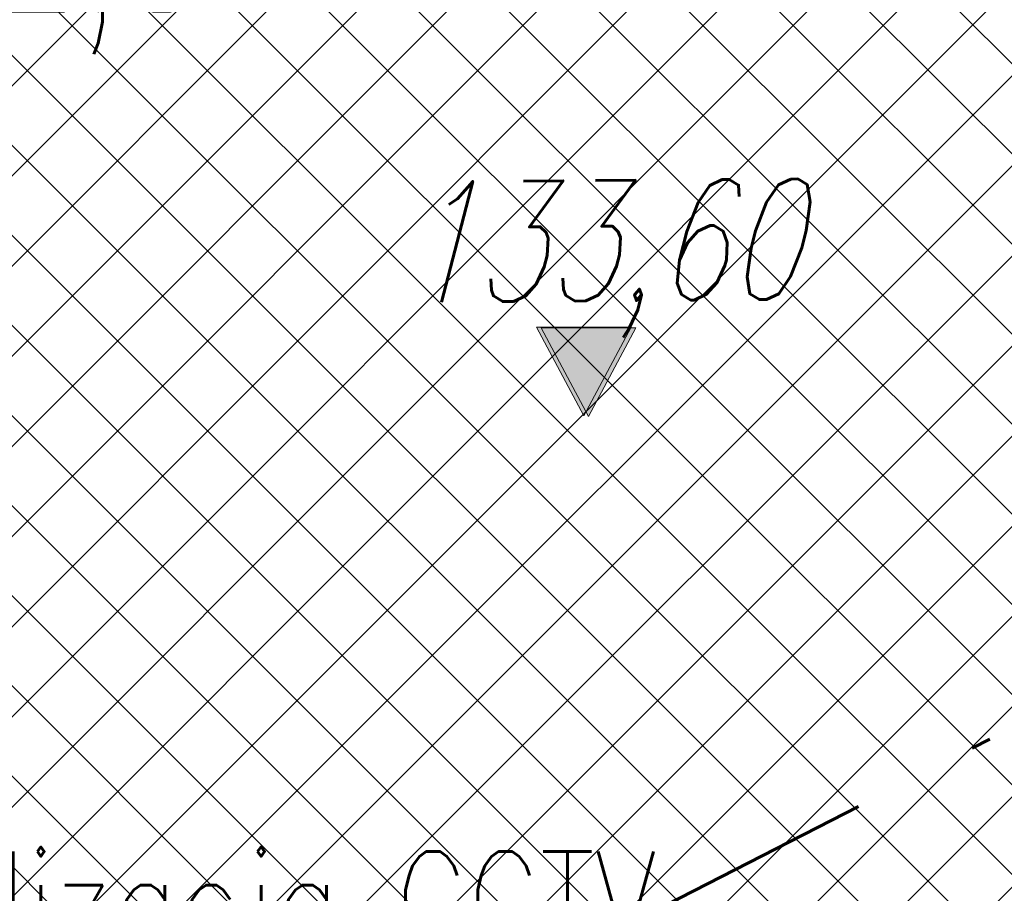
# Model space of a CAD drawing. Header units: metres. Extents: x 7472034 to 8439876, y 5890181 to 5961460.
# Tile 145 of 202: x 8439526.43 to 8439531.34, y 5890380.33 to 5890384.68. Entities that reach past the tile are written whole.
import ezdxf
from ezdxf import colors
from ezdxf.entities.mleader import LeaderData, LeaderLine
from ezdxf.math import Vec2, Vec3

# ---------------------------------------------------------------- set-up
doc = ezdxf.new("R2010")
doc.units = ezdxf.units.M
doc.header["$MEASUREMENT"] = 0
for name, pattern in [('$0$L218_500', [1, 0.5, -0.5]), ('CENTER', [2, 1.25, -0.25, 0.25, -0.25]), ('DASHDOT', [25.399999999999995, 12.7, -6.349999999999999, 0, -6.349999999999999]), ('DASHED', [19.049999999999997, 12.7, -6.349999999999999])]:
    doc.linetypes.add(name, pattern=pattern)
for name, color, linetype, lineweight in [('### Krawężnik', 6, 'CONTINUOUS', 35), ('### rzędne', 172, 'CONTINUOUS', 35), ('_a_widok', 7, 'CONTINUOUS', 5), ('_IS.TCH.V.oddzialywanie', 30, 'DASHED', 60), ('a_opisy', 7, 'CONTINUOUS', 18), ('E_OPIS_170', 170, 'CONTINUOUS', 30), ('KOLOR-OBIEKT', 21, 'CONTINUOUS', 13), ('ZAG-OPIS_020', 7, 'CONTINUOUS', 25)]:
    doc.layers.add(name, color=color, linetype=linetype, lineweight=lineweight)
doc.layers.add('_IS.BLOK.KD.doziemne', color=7, linetype='CONTINUOUS')
doc.styles.add('ROMANS', font='ROMANS.shx', dxfattribs={"width": 0.8})
doc.styles.add('RS', font='Romans.shx', dxfattribs={"width": 0.7})
doc.styles.add('style2', font='romans.shx', dxfattribs={"width": 0.7, "oblique": 15})
doc.dimstyles.new('1', dxfattribs={"dimscale": 0.04, "dimtxt": 5, "dimasz": 25, "dimexe": 1, "dimexo": 0, "dimgap": 1, "dimtad": 1, "dimdec": 1, "dimrnd": 0.5, "dimdsep": 46, "dimtxsty": 'ROMANS', "dimcen": 0, "dimclrt": 2, "dimadec": 0, "dimazin": 0, "dimtfac": 1, "dimtdec": 1, "dimtofl": 0, "dimtmove": 2, "dimatfit": 3, "dimfxl": 0, "dimtolj": 1, "dimarcsym": 0})
pattern_1 = [(45, (967499.2092647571, -71042.97165620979), (-0.2245064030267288, 0.2245064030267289), []), (135, (967499.2092647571, -71042.97165620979), (-0.2245064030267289, -0.2245064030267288), [])]

# ---------------------------------------------------------------- blocks, each defined once
blk = doc.blocks.new('23123')
at = {"layer": 'a_opisy', "linetype": '$0$L218_500'}
blk.add_hatch(color=250, dxfattribs=at).paths.add_polyline_path([(8443019.232991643, 5888878.045012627), (8443018.761079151, 5888878.045012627), (8443018.28916666, 5888878.045012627), (8443018.761079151, 5888877.16129482)])
at = {"layer": 'a_opisy', "color": 250, "linetype": 'CENTER'}
for points in [[(8443018.28916666, 5888878.045012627), (8443018.761079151, 5888878.045012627)], [(8443019.232991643, 5888878.045012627), (8443018.761079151, 5888877.16129482), (8443018.28916666, 5888878.045012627)], [(8443018.28916666, 5888878.045012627), (8443018.761079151, 5888877.16129482), (8443019.232991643, 5888878.045012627)], [(8443019.232991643, 5888878.045012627), (8443018.761079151, 5888878.045012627)]]:
    blk.add_lwpolyline(points, dxfattribs=at)
blk = doc.blocks.new('A$C1D2679FE')
at = {"layer": 'KOLOR-OBIEKT', "lineweight": 9, "ltscale": 200}
h = blk.add_hatch(dxfattribs=at)
h.set_pattern_fill('ANSI37', color=253, scale=0.1, angle=16)
h.set_pattern_definition([(61, (-7471780.020262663, -5961378.212846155), (-0.2776917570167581, 0.153927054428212), []), (151, (-7471780.020262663, -5961378.212846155), (-0.153927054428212, -0.2776917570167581), [])])
edge = h.paths.add_edge_path()
edge.add_line((196.975401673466, 33.54016214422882), (192.3495923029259, 34.13512154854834))
edge.add_line((192.3495923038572, 34.13512154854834), (187.7176397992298, 34.7308710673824))
edge.add_line((187.7176398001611, 34.7308710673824), (178.5077782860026, 36.15998750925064))
edge.add_line((178.5077782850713, 36.15998750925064), (176.6601969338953, 36.5026140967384))
edge.add_arc((181.3685569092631, 38.18527459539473), 5.000000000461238, 199.6657310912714, 261.1796204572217)
edge.add_line((180.6018702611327, 33.24440507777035), (187.358021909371, 32.19603671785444))
edge.add_line((187.3580219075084, 32.19603671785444), (192.0230219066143, 31.59603671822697))
edge.add_line((192.0230219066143, 31.59603671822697), (196.6880219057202, 30.9960367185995))
edge.add_line((196.6880219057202, 30.9960367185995), (201.9780219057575, 30.48103671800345))
edge.add_line((201.9780219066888, 30.48103671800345), (207.2680219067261, 29.96603671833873))
edge.add_line((207.2680219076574, 29.96603671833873), (216.468021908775, 29.35603671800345))
edge.add_line((216.4680219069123, 29.35603671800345), (221.8830219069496, 29.11103671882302))
edge.add_line((221.8830219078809, 29.11103671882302), (227.2980219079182, 28.86603671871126))
edge.add_line((227.2980219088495, 28.86603671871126), (233.718021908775, 28.60103671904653))
edge.add_line((233.7180219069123, 28.60103671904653), (240.1380219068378, 28.33603671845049))
edge.add_line((240.1380219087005, 28.33603671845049), (245.3280219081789, 28.076036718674))
edge.add_line((245.3280219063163, 28.076036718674), (246.1380219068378, 28.00603671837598))
edge.add_line((246.1380219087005, 28.00603671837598), (248.4280219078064, 27.98603671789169))
edge.add_line((248.4280219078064, 27.98603671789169), (251.4080219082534, 28.33603671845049))
edge.add_line((251.4080219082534, 28.33603671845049), (255.3380219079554, 29.13603671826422))
edge.add_line((255.3380219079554, 29.13603671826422), (258.1480219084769, 30.35603671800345))
edge.add_line((258.1480219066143, 30.35603671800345), (260.6280219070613, 32.076036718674))
edge.add_line((260.6280219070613, 32.076036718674), (262.7080219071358, 34.29603671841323))
edge.add_line((262.7080219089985, 34.29603671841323), (264.3880219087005, 36.826036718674))
edge.add_line((264.3880219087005, 36.826036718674), (265.608021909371, 39.59603671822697))
edge.add_line((265.6080219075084, 39.59603671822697), (266.4080219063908, 42.53603671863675))
edge.add_line((266.4080219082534, 42.53603671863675), (266.6380219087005, 45.60603671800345))
edge.add_line((266.6380219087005, 45.60603671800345), (266.3380219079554, 48.59603671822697))
edge.add_line((266.3380219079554, 48.59603671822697), (265.628021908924, 51.53603671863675))
edge.add_line((265.6280219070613, 51.53603671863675), (264.5280219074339, 54.28603671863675))
edge.add_line((264.5280219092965, 54.28603671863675), (263.3880219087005, 57.11603671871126))
edge.add_line((263.3880219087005, 57.11603671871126), (262.5430219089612, 59.47103671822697))
edge.add_line((262.5430219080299, 59.47103671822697), (261.6980219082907, 61.826036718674))
edge.add_line((261.6980219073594, 61.826036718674), (260.5980219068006, 65.15103671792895))
edge.add_line((260.5980219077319, 65.15103671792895), (259.4980219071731, 68.47603671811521))
edge.add_line((259.4980219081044, 68.47603671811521), (257.3916487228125, 67.77919145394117))
edge.add_line((257.3916487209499, 67.77919145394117), (258.1675714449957, 64.34697791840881))
edge.add_line((258.167571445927, 64.34697791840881), (259.2776264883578, 60.99158426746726))
edge.add_line((259.2776264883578, 60.99158426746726), (260.1334384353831, 58.60645156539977))
edge.add_line((260.1334384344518, 58.60645156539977), (260.9950570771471, 56.20513570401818))
edge.add_line((260.9950570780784, 56.20513570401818), (262.1522789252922, 53.33238322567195))
edge.add_line((262.1522789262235, 53.33238322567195), (263.1827648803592, 50.75616833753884))
edge.add_line((263.1827648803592, 50.75616833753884), (263.8083402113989, 48.16575780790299))
edge.add_line((263.8083402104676, 48.16575780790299), (264.0684198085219, 45.57363114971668))
edge.add_line((264.0684198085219, 45.57363114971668), (263.8734869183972, 42.97170083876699))
edge.add_line((263.8734869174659, 42.97170083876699), (263.1880731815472, 40.45280535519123))
edge.add_line((263.1880731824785, 40.45280535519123), (262.1337886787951, 38.05906103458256))
edge.add_line((262.1337886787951, 38.05906103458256), (260.6936748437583, 35.89031817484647))
edge.add_line((260.6936748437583, 35.89031817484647), (258.9457271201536, 34.02472012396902))
edge.add_line((258.9457271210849, 34.02472012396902), (256.8967191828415, 32.60363397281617))
edge.add_line((256.8967191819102, 32.60363397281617), (254.5645412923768, 31.59108698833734))
edge.add_line((254.5645412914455, 31.59108698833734), (251.0026761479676, 30.86602538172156))
edge.add_line((251.0026761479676, 30.86602538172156), (248.2893446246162, 30.54734550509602))
edge.add_line((248.2893446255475, 30.54734550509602), (246.2595893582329, 30.56507262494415))
edge.add_line((246.2595893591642, 30.56507262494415), (245.5023283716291, 30.63051493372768))
edge.add_line((245.5023283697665, 30.63051493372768), (240.2548571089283, 30.89339403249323))
edge.add_line((240.2548571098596, 30.89339403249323), (233.8236017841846, 31.1588586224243))
edge.add_line((233.8236017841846, 31.1588586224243), (227.4086662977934, 31.42364957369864))
edge.add_line((227.4086662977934, 31.42364957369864), (221.9987299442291, 31.66842047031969))
edge.add_line((221.9987299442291, 31.66842047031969), (217.4544723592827, 31.90290945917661))
edge.add_line((217.4544723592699, 31.90290945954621), (217.0910134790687, 31.92589690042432))
edge.add_line((217.0910134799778, 31.92589689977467), (214.8768218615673, 32.06593639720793))
edge.add_line((214.876821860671, 32.06593639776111), (207.0033997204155, 32.56390146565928))
edge.add_line((207.0033997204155, 32.56390146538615), (202.2260741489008, 33.02899081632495))
edge.add_line((202.2260741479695, 33.02899081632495), (196.975401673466, 33.54016214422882))
blk = doc.blocks.new('A$C2C426404')
at = {"layer": '### rzędne', "color": 0, "linetype": '$0$L218_500', "lineweight": 25, "xscale": 0.5, "yscale": 0.5, "zscale": 0.5}
blk.add_blockref('23123', (-4221418.87032834, -2944421.754546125), dxfattribs=at)
at = {"layer": '### rzędne', "color": 0, "linetype": 'CENTER', "lineweight": 25, "insert": (89.59861008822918, 17.99109859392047), "char_height": 0.6, "attachment_point": 1, "rotation": 0.4319074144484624, "style": 'style2'}
blk.add_mtext('133,60', dxfattribs=at)
blk = doc.blocks.new('JPII.KD_aktualizacja rzędnych_20.12.2024')
at = {"layer": '_IS.TCH.V.oddzialywanie', "color": 150, "linetype": 'DASHDOT', "ltscale": 0.1, "elevation": 7.079631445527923e-07}
blk.add_lwpolyline([(8438658.703454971, 5890663.091213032), (8438680.958035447, 5890674.481281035), (8438678.042178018, 5890680.178453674), (8438655.787597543, 5890668.78838567)], close=True, dxfattribs=at)
blk = doc.blocks.new('KS.P.I')
at = {"layer": '_a_widok'}
ml = blk.add_multileader_mtext('Standard', dxfattribs=at)
ml.set_content('\\A1;{\\H1.2x;BK\\H0.78x;\\S134,09/132,81;}', color=256, style='RS')
ml.set_leader_properties()
ml.build(insert=Vec2(0, 0))
ml.multileader.update_dxf_attribs({"text_left_attachment_type": 2, "text_right_attachment_type": 2, "dogleg_length": 0.2, "arrow_head_size": 0.25})
ctx = ml.context
ctx.base_point, ctx.char_height, ctx.arrow_head_size, ctx.landing_gap_size, ctx.plane_origin = Vec3(7472024.854693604, 5961428.40469183), 0.75, 0.25, 0.25, Vec3(7472009.681751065, 5961435.732276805)
ctx.left_attachment, ctx.right_attachment, ctx.text_align_type = 2, 2, 1
notes = []
notes.append((ctx, [(1, (1, 1, 0), (7472029.034693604, 5961428.40469183), (-1, 0), 0.2, [(3, [(7472029.168729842, 5961435.843951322)], 0, [])])]))
ctx.mtext.insert, ctx.mtext.width, ctx.mtext.alignment, ctx.mtext.flow_direction = Vec3(7472026.844693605, 5961429.357406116), 8.844456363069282, 2, 5
for ctx, leaders in notes:
    for number, flags, end, landing, length, lines in leaders:
        leader = LeaderData()
        leader.index, (leader.has_last_leader_line, leader.has_dogleg_vector, leader.attachment_direction) = number, flags
        leader.last_leader_point, leader.dogleg_vector, leader.dogleg_length = Vec3(end), Vec3(landing), length
        for number, points, colour, breaks in lines:
            line = LeaderLine()
            line.index, line.vertices, line.color, line.breaks = number, Vec3.list(points), colors.encode_raw_color(colour), breaks
            leader.lines.append(line)
        ctx.leaders.append(leader)
blk = doc.blocks.new('Elektryk_v3')
at = {"layer": 'E_OPIS_170', "color": 0, "lineweight": 20, "insert": (15.41653531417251, -73.76830011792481), "char_height": 0.4999999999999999, "width": 5.208849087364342, "attachment_point": 1, "style": 'ROMANS'}
blk.add_mtext('{\\W0.8;Kanalizacja CCTV}', dxfattribs=at)
at = {"layer": 'E_OPIS_170', "color": 0, "lineweight": 20, "annotation_type": 0, "has_hookline": 1, "hookline_direction": 0, "text_width": 5.123809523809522}
blk.add_leader([(11.78449639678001, -73.24424765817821), (15.25899823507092, -74.49455454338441), (15.65899823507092, -74.49455454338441)], dimstyle='1', override={"dimasz": 10}, dxfattribs=at)

msp = doc.modelspace()

# ---------------------------------------------------------------- hatches: boundary and pattern name
at = {"layer": 'KOLOR-OBIEKT', "lineweight": 9}
h = msp.add_hatch(dxfattribs=at)
h.set_pattern_fill('ANSI37', color=73, scale=0.1)
h.set_pattern_definition(pattern_1)
edge = h.paths.add_edge_path()
edge.add_arc((8439443.60123986, 5890379.17988472), 6.652831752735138, 296.7043321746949, 335.0331150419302)
edge.add_arc((8439476.194075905, 5890367.917634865), 27.87464989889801, 155.1393615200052, 162.3446315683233, ccw=False)
edge.add_arc((8439457.399943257, 5890376.211109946), 7.345078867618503, 127.98309878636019, 152.2023641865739, ccw=False)
edge.add_arc((8439457.741930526, 5890376.488713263), 7.349948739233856, 107.1989600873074, 131.4182254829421, ccw=False)
edge.add_line((8439455.568618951, 5890383.509999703), (8439473.898437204, 5890392.710084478))
edge.add_arc((8439481.742870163, 5890376.384611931), 18.11232128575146, 99.26977735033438, 115.6644084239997, ccw=False)
edge.add_line((8439478.825278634, 5890394.260401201), (8439481.377171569, 5890394.321440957))
edge.add_arc((8439482.909595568, 5890377.390082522), 17.00056533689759, 88.22393661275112, 95.17163768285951, ccw=False)
edge.add_arc((8439482.561499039, 5890405.235869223), 10.88860248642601, 274.6092070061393, 298.9976789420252)
edge.add_arc((8443006.923870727, 5883371.657126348), 7856.29059094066, 116.59181359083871, 116.61107962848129, ccw=False)
edge.add_arc((8439465.895823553, 5890431.340313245), 42.15757971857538, 305.2087751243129, 306.7865132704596)
edge.add_arc((8439488.80074795, 5890400.283338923), 3.577668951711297, 310.8590814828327, 340.7280968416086)
edge.add_line((8439492.177934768, 5890399.102523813), (8439493.275267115, 5890403.980640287))
edge.add_line((8439493.275267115, 5890403.980640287), (8439502.266345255, 5890408.28072203))
edge.add_line((8439502.266345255, 5890408.28072203), (8439504.844191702, 5890407.694009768))
edge.add_line((8439504.844191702, 5890407.694009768), (8439506.125281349, 5890405.329609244))
edge.add_arc((8439507.019670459, 5890405.776898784), 0.9999999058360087, 206.5699188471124, 283.6833393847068)
edge.add_line((8439507.256226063, 5890404.805280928), (8439511.624560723, 5890406.970734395))
edge.add_line((8439511.624560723, 5890406.970734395), (8439511.39896348, 5890407.420225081))
edge.add_line((8439511.39896348, 5890407.420225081), (8439510.561982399, 5890407.017405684))
edge.add_line((8439510.561982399, 5890407.017405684), (8439509.330427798, 5890409.481424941))
edge.add_line((8439509.330427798, 5890409.481424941), (8439512.635426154, 5890411.138401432))
edge.add_line((8439512.635426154, 5890411.138401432), (8439512.638568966, 5890411.136467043))
edge.add_line((8439512.638568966, 5890411.136467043), (8439515.998443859, 5890412.829496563))
edge.add_line((8439515.998443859, 5890412.829496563), (8439517.239018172, 5890410.325621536))
edge.add_line((8439517.239018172, 5890410.325621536), (8439513.919446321, 5890408.633274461))
edge.add_line((8439513.919446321, 5890408.633274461), (8439514.091312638, 5890408.235941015))
edge.add_line((8439514.091312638, 5890408.235941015), (8439518.839102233, 5890410.604261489))
edge.add_line((8439518.839102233, 5890410.604261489), (8439518.585943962, 5890412.843737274))
edge.add_line((8439518.585943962, 5890412.843737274), (8439518.274555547, 5890413.628049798))
edge.add_line((8439518.274555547, 5890413.628049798), (8439517.839658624, 5890414.494365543))
edge.add_line((8439517.839658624, 5890414.494365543), (8439524.310164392, 5890417.742607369))
edge.add_line((8439524.310164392, 5890417.742607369), (8439525.122207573, 5890416.124990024))
edge.add_line((8439525.122207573, 5890416.124990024), (8439526.840645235, 5890414.670893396))
edge.add_line((8439526.840645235, 5890414.670893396), (8439527.244697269, 5890414.489695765))
edge.add_arc((8439552.769967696, 5890317.570311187), 100.2242811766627, 102.79246926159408, 104.75471345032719, ccw=False)
edge.add_arc((8439529.321881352, 5890420.105147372), 4.960037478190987, 284.6730648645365, 320.3902958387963)
edge.add_arc((8435016.013859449, 5889290.11735932), 4655.555010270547, 14.00691021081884, 14.04831962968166)
edge.add_line((8439532.327549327, 5890420.207226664), (8439525.877549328, 5890423.127226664))
edge.add_line((8439525.877549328, 5890423.127226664), (8439431.028022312, 5890376.803268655))
edge.add_line((8439431.028022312, 5890376.803268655), (8439435.479127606, 5890375.417226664))
edge.add_line((8439435.479127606, 5890375.417226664), (8439446.590932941, 5890373.236661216))
edge = h.paths.add_edge_path()
edge.add_arc((8439530.228804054, 5890405.916425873), 3.001836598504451, 99.44813666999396, 208.2631515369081)
edge.add_line((8439527.5848402, 5890404.494990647), (8439533.209264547, 5890393.206690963))
edge.add_line((8439533.209264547, 5890393.206690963), (8439519.17443581, 5890386.185049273))
edge.add_line((8439519.17443581, 5890386.185049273), (8439523.57812012, 5890377.411604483))
edge.add_line((8439523.57812012, 5890377.411604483), (8439517.455507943, 5890374.324033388))
edge.add_line((8439517.455507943, 5890374.324033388), (8439517.445860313, 5890374.319191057))
edge.add_line((8439517.445860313, 5890374.319191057), (8439517.33905848, 5890374.265585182))
edge.add_line((8439517.33905848, 5890374.265585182), (8439516.815779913, 5890375.308140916))
edge.add_line((8439516.815779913, 5890375.308140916), (8439511.370501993, 5890372.574998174))
edge.add_line((8439511.370501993, 5890372.574998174), (8439511.888417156, 5890371.529804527))
edge.add_line((8439511.888417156, 5890371.529804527), (8439506.425671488, 5890368.787948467))
edge.add_line((8439506.425671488, 5890368.787948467), (8439505.890341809, 5890369.841556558))
edge.add_line((8439505.890341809, 5890369.841556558), (8439505.8884594, 5890369.869391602))
edge.add_line((8439505.8884594, 5890369.869391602), (8439500.283276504, 5890366.97762632))
edge.add_line((8439500.283276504, 5890366.97762632), (8439519.478066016, 5890366.160130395))
edge.add_line((8439519.478066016, 5890366.160130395), (8439542.767549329, 5890378.417226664))
edge.add_line((8439542.767549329, 5890378.417226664), (8439538.675788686, 5890394.802262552))
edge.add_line((8439538.675788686, 5890394.802262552), (8439537.066416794, 5890401.238139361))
edge.add_line((8439537.066416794, 5890401.238139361), (8439535.557306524, 5890407.69906358))
edge.add_arc((8439531.145391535, 5890400.872499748), 8.128158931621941, 57.12596579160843, 99.98506404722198)
edge = h.paths.add_edge_path()
edge.add_line((8439470.194509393, 5890384.137651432), (8439461.355169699, 5890379.697090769))
edge.add_line((8439461.355169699, 5890379.697090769), (8439460.080861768, 5890379.068371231))
edge.add_line((8439460.080861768, 5890379.068371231), (8439457.869254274, 5890377.642639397))
edge.add_arc((8439460.609507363, 5890373.444653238), 5.013190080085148, 123.1346622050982, 204.022759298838)
edge.add_line((8439456.030540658, 5890371.403786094), (8439459.447549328, 5890370.707226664))
edge.add_line((8439459.447549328, 5890370.707226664), (8439480.497107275, 5890367.736747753))
edge.add_line((8439480.497107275, 5890367.736747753), (8439497.963342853, 5890367.082590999))
edge.add_line((8439497.963342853, 5890367.082590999), (8439496.62020549, 5890369.722641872))
edge.add_line((8439496.62020549, 5890369.722641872), (8439494.91788047, 5890373.087302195))
edge.add_arc((8439489.468037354, 5890366.363615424), 8.654984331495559, 50.97371617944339, 58.22889977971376)
edge.add_line((8439494.025120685, 5890373.721722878), (8439490.036071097, 5890376.575637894))
edge.add_line((8439490.036071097, 5890376.575637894), (8439489.954459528, 5890375.592465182))
edge.add_line((8439489.954459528, 5890375.592465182), (8439490.917133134, 5890375.538648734))
edge.add_line((8439490.917133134, 5890375.538648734), (8439490.678913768, 5890371.956837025))
edge.add_line((8439490.678913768, 5890371.956837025), (8439482.55041443, 5890372.440399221))
edge.add_line((8439482.55041443, 5890372.440399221), (8439482.851718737, 5890376.020734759))
edge.add_line((8439482.851718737, 5890376.020734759), (8439487.354100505, 5890375.749064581))
edge.add_line((8439487.354100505, 5890375.749064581), (8439487.521080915, 5890378.34061919))
edge.add_line((8439487.521080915, 5890378.34061919), (8439481.803471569, 5890382.401025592))
edge.add_arc((8439487.942466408, 5890392.088814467), 11.46911116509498, 231.6002274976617, 237.6382272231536, ccw=False)
edge.add_line((8439480.818489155, 5890383.100518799), (8439480.351152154, 5890383.41057529))
edge.add_line((8439480.351152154, 5890383.41057529), (8439479.210044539, 5890382.939428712))
edge.add_line((8439479.210044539, 5890382.939428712), (8439480.412913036, 5890383.399613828))
edge.add_arc((8439474.682487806, 5890375.167564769), 10.03017472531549, 55.15777404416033, 116.5800473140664)
h.paths.add_polyline_path([(8439461.898919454, 5890370.792156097), (8439462.257176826, 5890373.552492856)], flags=16)
h = msp.add_hatch(dxfattribs=at)
h.set_pattern_fill('ANSI37', color=253, scale=0.1)
h.set_pattern_definition(pattern_1)
edge = h.paths.add_edge_path()
edge.add_arc((8439529.163071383, 5890420.279666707), 5.193757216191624, 276.50229096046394, 320.0240354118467, ccw=False)
edge.add_line((8439529.751227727, 5890415.119319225), (8439525.812744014, 5890414.153171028))
edge.add_line((8439525.812744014, 5890414.153171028), (8439519.208160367, 5890410.804184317))
edge.add_line((8439519.208160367, 5890410.804184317), (8439517.988028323, 5890410.126512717))
edge.add_line((8439517.988028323, 5890410.126512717), (8439514.091312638, 5890408.235941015))
edge.add_line((8439514.091312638, 5890408.235941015), (8439511.613697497, 5890406.992378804))
edge.add_line((8439511.613697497, 5890406.992378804), (8439509.258949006, 5890405.810485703))
edge.add_line((8439509.258949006, 5890405.810485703), (8439507.371756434, 5890404.83508177))
edge.add_arc((8439506.940777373, 5890405.737469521), 1.000023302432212, 206.5712342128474, 295.5290722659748, ccw=False)
edge.add_line((8439506.046377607, 5890405.290148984), (8439504.844186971, 5890407.693988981))
edge.add_line((8439504.844186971, 5890407.693988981), (8439502.261629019, 5890408.281795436))
edge.add_line((8439502.261629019, 5890408.281795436), (8439499.350132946, 5890407.011538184))
edge.add_line((8439499.350132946, 5890407.011538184), (8439493.30510976, 5890403.995621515))
edge.add_line((8439493.30510976, 5890403.995621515), (8439492.177918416, 5890399.102451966))
edge.add_arc((8439488.801253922, 5890400.282879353), 3.577047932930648, 293.05521913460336, 340.73119789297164, ccw=False)
edge.add_line((8439490.202090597, 5890396.991537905), (8439487.801423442, 5890395.78932472))
edge.add_arc((8439482.51122255, 5890404.317896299), 10.03607286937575, 278.1216072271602, 301.8109775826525, ccw=False)
edge.add_line((8439483.9290645, 5890394.382480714), (8439478.825278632, 5890394.260401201))
edge.add_arc((8439481.742870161, 5890376.384611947), 18.11232126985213, 99.26977735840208, 115.6644084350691)
edge.add_line((8439473.898437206, 5890392.710084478), (8439455.537130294, 5890383.494194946))
edge.add_arc((8439458.368862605, 5890375.380272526), 8.593860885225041, 109.2388197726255, 150.5606865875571)
edge.add_line((8439450.884668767, 5890379.604167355), (8439456.921008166, 5890377.849276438))
edge.add_line((8439456.921008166, 5890377.849276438), (8439458.055979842, 5890377.519316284))
edge.add_arc((8439462.056345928, 5890374.376166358), 5.087466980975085, 112.4172144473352, 141.842727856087, ccw=False)
edge.add_line((8439460.116249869, 5890379.079181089), (8439470.201913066, 5890384.141371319))
edge.add_arc((8439474.670732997, 5890375.058466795), 10.12272227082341, 52.60385305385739, 116.19734301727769, ccw=False)
edge.add_line((8439480.818489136, 5890383.100518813), (8439494.035062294, 5890373.735722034))
edge.add_arc((8439499.404929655, 5890380.165137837), 8.376924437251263, 230.1312663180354, 239.1071883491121)
edge.add_arc((8439492.046879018, 5890368.073539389), 5.778072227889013, 28.405105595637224, 58.05675779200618, ccw=False)
edge.add_line((8439497.129307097, 5890370.822183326), (8439498.920012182, 5890367.249241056))
edge.add_line((8439498.920012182, 5890367.249241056), (8439502.137476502, 5890368.864147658))
edge.add_line((8439502.137476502, 5890368.864147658), (8439500.881438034, 5890371.366619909))
edge.add_arc((8439501.41146424, 5890371.651481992), 0.6017260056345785, 32.69127385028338, 208.2557647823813, ccw=False)
edge.add_line((8439501.917872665, 5890371.97648152), (8439503.213570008, 5890369.395299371))
edge.add_line((8439503.213570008, 5890369.395299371), (8439521.788261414, 5890378.745992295))
edge.add_line((8439521.788261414, 5890378.745992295), (8439512.863585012, 5890396.520876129))
edge.add_arc((8439515.497668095, 5890397.863594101), 2.956566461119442, 115.92003145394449, 207.0101116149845, ccw=False)
edge.add_line((8439514.20530482, 5890400.522744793), (8439524.043376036, 5890405.489377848))
edge.add_line((8439524.043376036, 5890405.489377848), (8439526.586557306, 5890407.103247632))
edge.add_line((8439526.586557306, 5890407.103247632), (8439529.129738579, 5890408.717117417))
edge.add_arc((8439531.212438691, 5890401.016589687), 7.97720296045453, 58.08019787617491, 105.13424418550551, ccw=False)
edge.add_line((8439535.43023892, 5890407.787551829), (8439533.14312037, 5890416.942853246))
edge = h.paths.add_edge_path(flags=16)
edge.add_line((8439502.061371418, 5890393.458260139), (8439496.04637926, 5890390.43770596))
edge.add_arc((8439496.464019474, 5890389.751908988), 0.8029575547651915, 121.3407965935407, 301.694103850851)
edge.add_line((8439496.8858806, 5890389.068700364), (8439502.900872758, 5890392.089254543))
edge.add_arc((8439502.27990767, 5890392.650368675), 0.83692694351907, 317.898520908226, 465.1363795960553)
edge = h.paths.add_edge_path(flags=16)
edge.add_line((8439505.00109902, 5890384.089630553), (8439500.444638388, 5890381.798632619))
edge.add_arc((8439500.084983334, 5890382.51322949), 0.8000002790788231, 116.620304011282, 296.7160130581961, ccw=False)
edge.add_line((8439499.72652247, 5890383.228426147), (8439504.283989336, 5890385.517420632))
edge.add_arc((8439504.642916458, 5890384.80371257), 0.7988791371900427, -63.361719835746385, 116.69803695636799, ccw=False)
at = {"layer": 'KOLOR-OBIEKT', "lineweight": 9, "ltscale": 200}
h = msp.add_hatch(dxfattribs=at)
h.set_pattern_fill('ANSI37', color=231, scale=0.1)
h.set_pattern_definition([(45, (967499.202946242, -71042.94610979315), (-0.2245064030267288, 0.2245064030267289), []), (135, (967499.202946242, -71042.94610979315), (-0.2245064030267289, -0.2245064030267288), [])])
edge = h.paths.add_edge_path()
edge.add_line((8439512.863585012, 5890396.520876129), (8439521.788261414, 5890378.745992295))
edge.add_line((8439521.788261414, 5890378.745992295), (8439503.213570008, 5890369.395299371))
edge.add_line((8439503.213570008, 5890369.395299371), (8439501.917872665, 5890371.97648152))
edge.add_arc((8439501.411425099, 5890371.65154851), 0.6017230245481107, 32.6839302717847, 208.2631083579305)
edge.add_line((8439500.881438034, 5890371.366619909), (8439502.137476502, 5890368.864147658))
edge.add_line((8439502.137476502, 5890368.864147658), (8439498.920012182, 5890367.249241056))
edge.add_line((8439498.920012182, 5890367.249241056), (8439497.129307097, 5890370.822183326))
edge.add_line((8439497.129307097, 5890370.822183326), (8439495.555644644, 5890372.655868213))
edge.add_line((8439495.555644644, 5890372.655868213), (8439494.901445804, 5890373.120452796))
edge.add_line((8439494.901445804, 5890373.120452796), (8439497.963342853, 5890367.082590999))
edge.add_line((8439497.963342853, 5890367.082590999), (8439500.283276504, 5890366.97762632))
edge.add_line((8439500.283276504, 5890366.97762632), (8439505.893878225, 5890369.872187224))
edge.add_line((8439505.893878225, 5890369.872187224), (8439506.425671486, 5890368.787948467))
edge.add_line((8439506.425671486, 5890368.787948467), (8439511.888417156, 5890371.529804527))
edge.add_line((8439511.888417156, 5890371.529804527), (8439511.370501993, 5890372.574998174))
edge.add_line((8439511.370501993, 5890372.574998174), (8439516.815852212, 5890375.308177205))
edge.add_line((8439516.815852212, 5890375.308177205), (8439517.338986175, 5890374.26554889))
edge.add_line((8439517.338986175, 5890374.26554889), (8439523.580028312, 5890377.407811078))
edge.add_line((8439523.580028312, 5890377.407811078), (8439519.172527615, 5890386.188842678))
edge.add_line((8439519.172527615, 5890386.188842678), (8439530.098737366, 5890391.695090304))
edge.add_line((8439530.098737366, 5890391.695090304), (8439523.347480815, 5890405.140094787))
edge.add_line((8439523.347480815, 5890405.140094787), (8439514.198986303, 5890400.548291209))
edge.add_arc((8439515.544616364, 5890397.867007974), 3.00000000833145, 116.6502652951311, 206.6609883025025)
h.paths.add_polyline_path([(8439514.64326723, 5890399.651613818), (8439522.901414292, 5890403.796535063), (8439528.750976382, 5890392.142141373), (8439520.49282829, 5890387.997219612)], flags=16)

# ---------------------------------------------------------------- linework, layer by layer
at = {"layer": '_IS.TCH.V.oddzialywanie', "color": 150, "linetype": 'DASHDOT', "ltscale": 0.1, "elevation": 7.079631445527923e-07}
msp.add_lwpolyline([(8439518.324701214, 5890367.284003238), (8439540.57928169, 5890378.674071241), (8439537.66342426, 5890384.37124388), (8439515.408843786, 5890372.981175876)], close=True, dxfattribs=at)

# ---------------------------------------------------------------- block references
at = {"layer": '### Krawężnik', "color": 1, "linetype": 'Continuous', "lineweight": 60, "ltscale": 0.2}
msp.add_blockref('A$C1D2679FE', (8439279.223208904, 5890335.266736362), dxfattribs=at)
at = {"layer": '### rzędne', "linetype": '$0$L218_500', "xscale": 0.5, "yscale": 0.5, "zscale": 0.5}
msp.add_blockref('23123', (4218019.886585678, 2945944.125597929), dxfattribs=at)
at = {"layer": '_a_widok', "lineweight": 30}
msp.add_blockref('KS.P.I', (967499.202946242, -71042.94610979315), dxfattribs=at)
at = {"layer": '_a_widok', "color": 0, "linetype": 'Continuous', "lineweight": 60, "ltscale": 0.2}
msp.add_blockref('A$C2C426404', (8439438.733810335, 5890365.88383195), dxfattribs=at)
msp.add_blockref('A$C2C426404', (8439438.733810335, 5890365.88383195), dxfattribs=at)
at = {"layer": '_IS.BLOK.KD.doziemne', "linetype": '$0$L218_500'}
msp.add_blockref('JPII.KD_aktualizacja rzędnych_20.12.2024', (859.6212462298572, -295.8072097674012), dxfattribs=at)
at = {"layer": 'ZAG-OPIS_020', "lineweight": 25}
msp.add_blockref('Elektryk_v3', (8439509.580092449, 5890454.305613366), dxfattribs=at)

doc.saveas('drawing.dxf')
